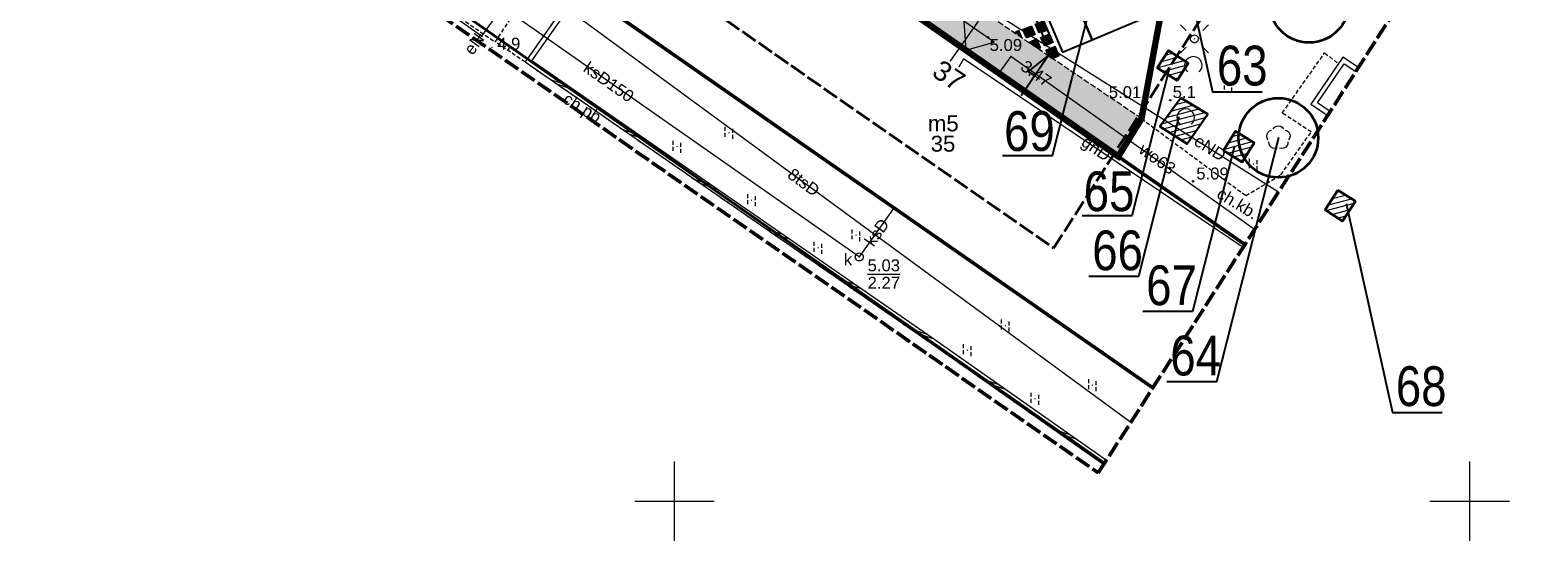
# Model space of a CAD drawing. Extents: x 5477758 to 5478353, y 5918276 to 5918502.
# Tile 22 of 127: x 5477859 to 5477954, y 5918298 to 5918330. Entities that reach past the tile are written whole.
import ezdxf
from ezdxf.enums import TextEntityAlignment as Align

# ---------------------------------------------------------------- set-up
doc = ezdxf.new("R2010")
doc.units = 0
doc.header["$LTSCALE"] = 0.25
doc.header["$PDSIZE"] = 0.75
for name, pattern in [('budynki akt$0$DASHED', [19.05, 12.7, -6.35]), ('L_0_06', [2, 1.5, -0.5]), ('PRZER1-1', [2, 1, -1]), ('PRZER2-1', [3, 2, -1]), ('PRZER4-1', [5, 4, -1])]:
    doc.linetypes.add(name, pattern=pattern)
doc.layers.get('0').update_dxf_attribs({"linetype": 'CONTINUOUS', "lineweight": 13})
for name, color, linetype, lineweight in [('000_wejscia do budynków', 7, 'CONTINUOUS', 0), ('0_NAWIERZCHNIA UTWARDZONA_CHODNIK', 254, 'CONTINUOUS', 0), ('0_PROJEKTOWANE ZABAWKI', 7, 'CONTINUOUS', 0), ('A_GRANICA OPRACOWANIA', 7, 'CONTINUOUS', 0), ('FrameItemsLayer$', 7, 'CONTINUOUS', 0), ('GEPADR_O', 252, 'CONTINUOUS', 18), ('GESBZO', 252, 'CONTINUOUS', 50), ('GESBZO_O', 252, 'CONTINUOUS', 50), ('GESDZI', 30, 'CONTINUOUS', 35), ('GESUZY', 252, 'PRZER1-1', 18), ('GSPPRB', 252, 'CONTINUOUS', 20), ('GSPRDL', 252, 'CONTINUOUS', 18), ('GSPWPN', 252, 'CONTINUOUS', 13), ('GSPWPN_O', 252, 'CONTINUOUS', 13), ('GSSDSO', 252, 'CONTINUOUS', 18), ('GSSIIN', 252, 'CONTINUOUS', 18), ('GSSKOD', 252, 'PRZER2-1', 18), ('GSSKOD_O', 252, 'PRZER2-1', 18), ('GSSUTR', 252, 'PRZER2-1', 18), ('GULEPR', 252, 'CONTINUOUS', 18), ('GULEPR_O', 252, 'CONTINUOUS', 18), ('GULGPR', 252, 'CONTINUOUS', 18), ('GULGPR_O', 252, 'CONTINUOUS', 18), ('GULKPR', 252, 'CONTINUOUS', 18), ('GULKPR_O', 252, 'CONTINUOUS', 18), ('GULTPR', 252, 'CONTINUOUS', 18), ('GULTPR_O', 252, 'CONTINUOUS', 18), ('GULWPR', 252, 'CONTINUOUS', 18), ('GULWPR_O', 252, 'CONTINUOUS', 18), ('GUPELA', 252, 'CONTINUOUS', 18), ('GUPIWZ', 252, 'CONTINUOUS', 18), ('GUPIWZ_O', 252, 'CONTINUOUS', 18), ('GUPKSD', 252, 'CONTINUOUS', 18), ('GUPPRZ', 252, 'CONTINUOUS', 18), ('GUPPRZ_O', 252, 'CONTINUOUS', 18), ('krzyże', 252, 'CONTINUOUS', 13), ('OT_Rzedna', 252, 'CONTINUOUS', 18), ('pomiar', 252, 'CONTINUOUS', 18), ('wysokosci', 252, 'CONTINUOUS', 18), ('zakres', 252, 'PRZER4-1', 50), ('ZZ_grupa', 60, 'CONTINUOUS', 30), ('ZZ_grupa-krzewow-szraf', 60, 'CONTINUOUS', 13), ('ZZ_korona', 94, 'CONTINUOUS', 35), ('ZZ_numer-inwentaryzacyjny', 5, 'CONTINUOUS', 25)]:
    doc.layers.add(name, color=color, linetype=linetype, lineweight=lineweight)
doc.layers.add('0_PROJEKTOWANE SPADKI TERENU', color=7, linetype='CONTINUOUS')
doc.layers.add('ZZ_PROJ-obrys-rabaty', color=7, linetype='CONTINUOUS')
doc.layers.add('kołnierz', color=252, linetype='CONTINUOUS', lineweight=70, plot=False)
doc.styles.add('GEO-INFO', font='arial.ttf')
doc.styles.add('zielen', font='ARIALN.TTF', dxfattribs={"height": 2.5})
pattern_1 = [(194.933, (5477837.84446, 5918344.9947), (0.0818164, -0.3067773), [])]

# ---------------------------------------------------------------- blocks, each defined once
blk = doc.blocks.new('POINT')
at = {"color": 0}
blk.add_point((0, 0), dxfattribs=at)
blk = doc.blocks.new('ODTN_2')
at = {"color": 0}
for points in [[(-1.5, -0.5), (0.5, 0.5)], [(-0.5, -0.5), (1.5, 0.5)]]:
    blk.add_lwpolyline(points, dxfattribs=at)
blk = doc.blocks.new('OKRAG_PELNY')
at = {"color": 0}
blk.add_lwpolyline([(0, 0.5), (0.12941, 0.482963), (0.25, 0.433013), (0.353553, 0.353553), (0.433013, 0.25), (0.482963, 0.12941), (0.5, 0), (0.482963, -0.12941), (0.433013, -0.25), (0.353553, -0.353553), (0.25, -0.433013), (0.12941, -0.482963), (0, -0.5), (-0.12941, -0.482963), (-0.25, -0.433013), (-0.353553, -0.353553), (-0.433013, -0.25), (-0.482963, -0.12941), (-0.5, 0), (-0.482963, 0.12941), (-0.433013, 0.25), (-0.353553, 0.353553), (-0.25, 0.433013), (-0.12941, 0.482963)], close=True, dxfattribs=at)
blk = doc.blocks.new('KOLO')
blk.add_hatch(color=0).paths.add_polyline_path([(-0.5, 0), (-0.482963, -0.12941), (-0.433013, -0.25), (-0.353553, -0.353553), (-0.25, -0.433013), (-0.12941, -0.482963), (0, -0.5), (0.12941, -0.482963), (0.25, -0.433013), (0.353553, -0.353553), (0.433013, -0.25), (0.482963, -0.12941), (0.5, 0), (0.482963, 0.12941), (0.433013, 0.25), (0.353553, 0.353553), (0.25, 0.433013), (0.12941, 0.482963), (0, 0.5), (-0.12941, 0.482963), (-0.25, 0.433013), (-0.353553, 0.353553), (-0.433013, 0.25), (-0.482963, 0.12941)])
blk = doc.blocks.new('SPTRW')
at = {"color": 0}
for points in [[(-0.51332, 0.7233), (-0.51332, -0.7767)], [(0.48668, -0.7767), (0.48668, 0.7233)]]:
    blk.add_lwpolyline(points, dxfattribs=at)
blk = doc.blocks.new('SUEO')
blk.add_hatch(color=0).paths.add_polyline_path([(-0.002174, 0.089974), (0.023762, 0.086807), (0.042561, 0.0793), (0.060131, 0.066965), (0.076266, 0.047786), (0.086234, 0.025762), (0.089972, 0.002226), (0.088646, -0.015553), (0.081114, -0.038994), (0.066834, -0.060276), (0.049699, -0.075033), (0.027576, -0.085671), (0.004027, -0.08991), (-0.019639, -0.087831), (-0.040932, -0.080154), (-0.059082, -0.067892), (-0.073734, -0.051607), (-0.08374, -0.032979), (-0.089221, -0.011817), (-0.089063, 0.012951), (-0.082571, 0.035806), (-0.069528, 0.057148), (-0.048957, 0.075519), (-0.026898, 0.085887)])
at = {"color": 0}
for points in [[(-1.767767, 1.767767), (-1.06066, 1.06066)], [(1.767767, 1.767767), (1.06066, 1.06066)], [(-1.767767, -1.767767), (-1.06066, -1.06066)], [(1.767767, -1.767767), (1.06066, -1.06066)]]:
    blk.add_lwpolyline(points, dxfattribs=at)
blk = doc.blocks.new('OTRN')
at = {"linetype": 'Continuous', "lineweight": 13}
blk.add_hatch(color=0, dxfattribs=at).paths.add_polyline_path([(0, -0.09, 1), (0, 0.09, 1)])
at = {"color": 0, "linetype": 'Continuous', "lineweight": 13}
blk.add_circle((0, 0), 0.0906, dxfattribs=at)
blk = doc.blocks.new('OTZK_1')
at = {"color": 0, "linetype": 'Continuous', "lineweight": 18}
blk.add_arc((0, 0), 1.1, 311.1859, 228.8141, dxfattribs=at)
blk = doc.blocks.new('SPDLP')
blk.add_hatch(color=0).paths.add_polyline_path([(0, -0.09), (0.027812, -0.085595), (0.052901, -0.072812), (0.072812, -0.052901), (0.085595, -0.027812), (0.09, 0), (0.085595, 0.027812), (0.072812, 0.052901), (0.052901, 0.072812), (0.027812, 0.085595), (0, 0.09), (-0.027812, 0.085595), (-0.052901, 0.072812), (-0.072812, 0.052901), (-0.085595, 0.027812), (-0.09, 0), (-0.085595, -0.027812), (-0.072812, -0.052901), (-0.052901, -0.072812), (-0.027812, -0.085595)])
at = {"color": 0}
for points in [[(-1.271938, -0.268652), (-1.40916, -0.048001), (-1.462858, 0.20623), (-1.426585, 0.463525), (-1.304695, 0.693003), (-1.11182, 0.867117), (-0.871109, 0.964971)], [(-0.648554, 1.126667), (-0.481106, 1.325358), (-0.255912, 1.454989), (0, 1.5), (0.255912, 1.454989), (0.481106, 1.325358), (0.648554, 1.126667)], [(0.871109, 0.964971), (1.11182, 0.867117), (1.304695, 0.693003), (1.426585, 0.463525), (1.462858, 0.20623), (1.40916, -0.048001), (1.271938, -0.268652)], [(-0.137547, -1.292703), (-0.389802, -1.355024), (-0.648184, -1.327532), (-0.881678, -1.213525), (-1.062258, -1.026689), (-1.168249, -0.78945), (-1.186929, -0.530282)], [(1.186929, -0.530282), (1.168249, -0.78945), (1.062258, -1.026689), (0.881678, -1.213525), (0.648184, -1.327532), (0.389802, -1.355024), (0.137547, -1.292703)]]:
    blk.add_lwpolyline(points, dxfattribs=at)
blk = doc.blocks.new('zw$2EFF')
at = {"lineweight": 18}
blk.add_hatch(color=256, dxfattribs=at).paths.add_polyline_path([(-0.771, 0.963), (0, 0), (0.77, 0.963)])
blk.add_lwpolyline([(-0.771, 0.963), (0.77, 0.963), (0, 0), (-0.771, 0.963)], dxfattribs=at)
blk = doc.blocks.new('zw$76AF')
at = {"color": 0}
for p, q in [((-227.1, 43.6), (-226.7, 43.2)), ((-227.1, 43.6), (-227.1, -2.4)), ((-226.7, 43.2), (-227.1, 43.6)), ((-50.9, 43.6), (-227.1, 43.6)), ((-222.5, 39), (-226.7, 43.2)), ((-226.7, 43.2), (-222.5, 39)), ((-226.7, -2), (-222.5, 2.2)), ((-222.5, 2.2), (-226.7, -2)), ((-222.5, 39), (-222.2, 38.7)), ((-222.2, 38.7), (-222.5, 39)), ((-222.2, 2.5), (-222.5, 2.2)), ((-222.5, 2.2), (-222.2, 2.5)), ((-222.2, 40.6), (-222.2, 28)), ((-222.2, 28), (-222.2, 21.7)), ((-222.2, 6.9), (-222.2, 21.7)), ((-222.2, 6.9), (-222.2, 0.6)), ((-220, 40.6), (-220, 41.4)), ((-214, 41.4), (-220, 41.4)), ((-220, 28), (-220, 40.6)), ((-214, 39.8), (-220, 39.8)), ((-214, 38.6), (-220, 38.6)), ((-220, 21.7), (-220, 28)), ((-220, 6.9), (-220, 21.7)), ((-220, 0.6), (-220, 6.9)), ((-220, 2.6), (-214, 2.6)), ((-214, 1.4), (-220, 1.4)), ((-220, -0.2), (-220, 0.6)), ((-214, 41.4), (-214, 40.6)), ((-214, 40.6), (-214, 28)), ((-214, 28), (-214, 21.7)), ((-214, 6.9), (-214, 21.7)), ((-214, 6.9), (-214, 0.6)), ((-214, 0.6), (-214, -0.2)), ((-211.8, 28), (-211.8, 40.6)), ((-170.2, 38.6), (-211.8, 38.6)), ((-211.8, 21.7), (-211.8, 28)), ((-211.8, 6.9), (-211.8, 21.7)), ((-211.8, 0.6), (-211.8, 6.9)), ((-211.8, 2.6), (-170.2, 2.6)), ((-170.2, 40.6), (-170.2, 28)), ((-170.2, 28), (-170.2, 21.7)), ((-170.2, 6.9), (-170.2, 21.7)), ((-170.2, 6.9), (-170.2, 0.6)), ((-168, 40.6), (-168, 41.4)), ((-162, 41.4), (-168, 41.4)), ((-168, 28), (-168, 40.6)), ((-162, 39.8), (-168, 39.8)), ((-162, 38.6), (-168, 38.6)), ((-168, 21.7), (-168, 28)), ((-168, 6.9), (-168, 21.7)), ((-168, 0.6), (-168, 6.9)), ((-168, 2.6), (-162, 2.6)), ((-162, 1.4), (-168, 1.4)), ((-168, -0.2), (-168, 0.6)), ((-162, 41.4), (-162, 40.6)), ((-162, 40.6), (-162, 28)), ((-162, 28), (-162, 21.7)), ((-162, 6.9), (-162, 21.7)), ((-162, 6.9), (-162, 0.6)), ((-162, 0.6), (-162, -0.2)), ((-159.8, 28), (-159.8, 40.6)), ((-118.2, 38.6), (-159.8, 38.6)), ((-159.8, 21.7), (-159.8, 28)), ((-159.8, 6.9), (-159.8, 21.7)), ((-159.8, 0.6), (-159.8, 6.9)), ((-159.8, 2.6), (-118.2, 2.6)), ((-118.2, 40.6), (-118.2, 28)), ((-118.2, 28), (-118.2, 21.7)), ((-118.2, 6.9), (-118.2, 21.7)), ((-118.2, 6.9), (-118.2, 0.6)), ((-116, 40.6), (-116, 41.4)), ((-110, 41.4), (-116, 41.4)), ((-116, 28), (-116, 40.6)), ((-110, 39.8), (-116, 39.8)), ((-110, 38.6), (-116, 38.6)), ((-116, 21.7), (-116, 28)), ((-116, 6.9), (-116, 21.7)), ((-116, 0.6), (-116, 6.9)), ((-116, 2.6), (-110, 2.6)), ((-110, 1.4), (-116, 1.4)), ((-116, -0.2), (-116, 0.6)), ((-110, 41.4), (-110, 40.6)), ((-110, 40.6), (-110, 28)), ((-110, 28), (-110, 21.7)), ((-110, 6.9), (-110, 21.7)), ((-110, 6.9), (-110, 0.6)), ((-110, 0.6), (-110, -0.2)), ((-107.8, 28), (-107.8, 40.6)), ((-66.2, 38.6), (-107.8, 38.6)), ((-107.8, 21.7), (-107.8, 28)), ((-107.8, 6.9), (-107.8, 21.7)), ((-107.8, 0.6), (-107.8, 6.9)), ((-107.8, 2.6), (-66.2, 2.6)), ((-66.2, 40.6), (-66.2, 28)), ((-66.2, 28), (-66.2, 21.7)), ((-66.2, 6.9), (-66.2, 21.7)), ((-66.2, 6.9), (-66.2, 0.6)), ((-64, 40.6), (-64, 41.4)), ((-58, 41.4), (-64, 41.4)), ((-64, 28), (-64, 40.6)), ((-58, 39.8), (-64, 39.8)), ((-58, 38.6), (-64, 38.6)), ((-64, 21.7), (-64, 28)), ((-64, 6.9), (-64, 21.7)), ((-64, 0.6), (-64, 6.9)), ((-64, 2.6), (-58, 2.6)), ((-58, 1.4), (-64, 1.4)), ((-64, -0.2), (-64, 0.6)), ((-58, 41.4), (-58, 40.6)), ((-58, 40.6), (-58, 28)), ((-58, 28), (-58, 21.7)), ((-58, 6.9), (-58, 21.7)), ((-58, 6.9), (-58, 0.6)), ((-58, 0.6), (-58, -0.2)), ((-55.8, 28), (-55.8, 40.6)), ((-55.8, 38.7), (-55.5, 39)), ((-55.5, 39), (-55.8, 38.7)), ((-55.8, 21.7), (-55.8, 28)), ((-55.8, 6.9), (-55.8, 21.7)), ((-55.8, 0.6), (-55.8, 6.9)), ((-55.5, 2.2), (-55.8, 2.5)), ((-55.8, 2.5), (-55.5, 2.2)), ((-51.3, 43.2), (-55.5, 39)), ((-55.5, 39), (-51.3, 43.2)), ((-55.5, 2.2), (-51.3, -2)), ((-51.3, -2), (-55.5, 2.2)), ((-51.3, 43.2), (-50.9, 43.6)), ((-50.9, 43.6), (-51.3, 43.2)), ((-50.9, -2.4), (-50.9, 43.6)), ((-226.7, -2), (-227.1, -2.4)), ((-227.1, -2.4), (-226.7, -2)), ((-227.1, -2.4), (-50.9, -2.4)), ((-214, -0.2), (-220, -0.2)), ((-162, -0.2), (-168, -0.2)), ((-110, -0.2), (-116, -0.2)), ((-58, -0.2), (-64, -0.2)), ((-50.9, -2.4), (-51.3, -2)), ((-51.3, -2), (-50.9, -2.4))]:
    blk.add_line(p, q, dxfattribs=at)
for centre in [(-224.6, 20.6), (-53.4, 20.6)]:
    blk.add_circle(centre, 1.6, dxfattribs=at)
for centre, start, end in [((-221.1, 40.6), 0, 180), ((-221.1, 28), 180, 0), ((-221.1, 0.6), 180, 0), ((-212.9, 40.6), 0, 180), ((-212.9, 28), 180, 0), ((-212.9, 0.6), 180, 0), ((-169.1, 40.6), 0, 180), ((-169.1, 28), 180, 0), ((-169.1, 0.6), 180, 0), ((-160.9, 40.6), 0, 180), ((-160.9, 28), 180, 0), ((-160.9, 0.6), 180, 0), ((-117.1, 40.6), 0, 180), ((-117.1, 28), 180, 0), ((-117.1, 0.6), 180, 0), ((-108.9, 40.6), 0, 180), ((-108.9, 28), 180, 0), ((-108.9, 0.6), 180, 0), ((-65.1, 40.6), 0, 180), ((-65.1, 28), 180, 0), ((-65.1, 0.6), 180, 0), ((-56.9, 40.6), 0, 180), ((-56.9, 28), 180, 0), ((-56.9, 0.6), 180, 0)]:
    blk.add_arc(centre, 1.1, start, end, dxfattribs=at)

msp = doc.modelspace()

# ---------------------------------------------------------------- hatches: boundary and pattern name
at = {"lineweight": 0}
for points in [[(5477923.224, 5918330.248), (5477923.457, 5918329.695), (5477922.904, 5918329.462), (5477922.671, 5918330.015)], [(5477921.435, 5918329.494), (5477921.451, 5918329.483), (5477921.688, 5918329.317), (5477921.806, 5918329.234), (5477921.657, 5918329.588)], [(5477922.44, 5918329.918), (5477922.673, 5918329.365), (5477922.121, 5918329.132), (5477921.888, 5918329.685)], [(5477923.573, 5918329.419), (5477923.806, 5918328.866), (5477923.254, 5918328.633), (5477923.02, 5918329.186)], [(5477922.306, 5918328.884), (5477922.887, 5918328.478), (5477923.023, 5918328.536), (5477922.79, 5918329.089)], [(5477923.757, 5918327.869), (5477924.156, 5918328.037), (5477923.923, 5918328.589), (5477923.37, 5918328.356), (5477923.5, 5918328.049)]]:
    msp.add_hatch(color=254, dxfattribs=at).paths.add_polyline_path(points)
at = {"layer": '0_NAWIERZCHNIA UTWARDZONA_CHODNIK', "transparency": 33554636}
msp.add_hatch(color=256, dxfattribs=at).paths.add_polyline_path([(5477908.466, 5918357.953), (5477910.48, 5918356.535), (5477909.862, 5918355.583), (5477905.988, 5918350.001), (5477901.191, 5918343.092), (5477908.476, 5918338.173), (5477917.75, 5918331.911), (5477921.163, 5918329.606), (5477926.69, 5918325.875), (5477929.362, 5918324.071), (5477927.905, 5918321.692), (5477920.079, 5918327.139), (5477908.934, 5918334.9), (5477901.4, 5918340.146), (5477899.789, 5918341.268), (5477896.501, 5918343.587), (5477896.259, 5918344.15), (5477895.011, 5918344.835), (5477894.38, 5918345.124), (5477893.823, 5918345.456), (5477893.278, 5918345.836), (5477892.005, 5918346.724), (5477892.445, 5918347.336), (5477895.358, 5918351.387), (5477898.133, 5918349.668), (5477900.686, 5918348.087), (5477901.03, 5918348.011), (5477901.353, 5918348.025), (5477901.759, 5918348.207), (5477903.132, 5918350.182), (5477904.814, 5918352.63), (5477908.466, 5918357.953)])
at = {"layer": 'ZZ_grupa-krzewow-szraf'}
h = msp.add_hatch(dxfattribs=at)
h.set_pattern_fill('ANSI31', color=256, scale=0.1, angle=90)
h.set_pattern_definition(pattern_1)
h.paths.add_polyline_path([(5477930.349, 5918327.267), (5477931.052, 5918328.363), (5477932.305, 5918327.559), (5477931.602, 5918326.464)])
h = msp.add_hatch(dxfattribs=at)
h.set_pattern_fill('ANSI31', color=256, scale=0.1, angle=90)
h.set_pattern_definition(pattern_1)
h.paths.add_polyline_path([(5477931.829, 5918325.387), (5477933.524, 5918324.349), (5477932.225, 5918322.484), (5477930.516, 5918323.586)])
h = msp.add_hatch(dxfattribs=at)
h.set_pattern_fill('ANSI31', color=256, scale=0.1, angle=90)
h.set_pattern_definition(pattern_1)
h.paths.add_polyline_path([(5477934.521, 5918322.077), (5477935.693, 5918321.342), (5477936.452, 5918322.551), (5477935.28, 5918323.286)])
h = msp.add_hatch(dxfattribs=at)
h.set_pattern_fill('ANSI31', color=256, scale=0.1, angle=90)
h.set_pattern_definition(pattern_1)
h.paths.add_polyline_path([(5477941.715, 5918319.575), (5477942.808, 5918318.868), (5477941.999, 5918317.619), (5477940.906, 5918318.326)])

# ---------------------------------------------------------------- linework, layer by layer
for points in [[(5477923.224, 5918330.248), (5477923.457, 5918329.695), (5477922.904, 5918329.462), (5477922.671, 5918330.015), (5477923.224, 5918330.248)], [(5477922.44, 5918329.918), (5477922.673, 5918329.365), (5477922.121, 5918329.132), (5477921.888, 5918329.685), (5477922.44, 5918329.918)], [(5477923.573, 5918329.419), (5477923.806, 5918328.866), (5477923.254, 5918328.633), (5477923.02, 5918329.186), (5477923.573, 5918329.419)], [(5477922.79, 5918329.089), (5477922.306, 5918328.884), (5477922.887, 5918328.478), (5477923.023, 5918328.536), (5477922.789, 5918329.088)]]:
    msp.add_lwpolyline(points)
at = {"lineweight": -2}
for points in [[(5477921.688, 5918329.317), (5477921.806, 5918329.234), (5477921.657, 5918329.588), (5477921.435, 5918329.494), (5477921.451, 5918329.483), (5477921.688, 5918329.317)], [(5477923.757, 5918327.869), (5477924.156, 5918328.037), (5477923.923, 5918328.589), (5477923.37, 5918328.356), (5477923.5, 5918328.049), (5477923.757, 5918327.869)]]:
    msp.add_lwpolyline(points, dxfattribs=at)
at = {"color": 7, "linetype": 'Continuous', "lineweight": 13, "flags": 128}
for points in [[(5477900, 5918297.5), (5477900, 5918302.5)], [(5477897.5, 5918300), (5477902.5, 5918300)]]:
    msp.add_lwpolyline(points, dxfattribs=at)
at = {"layer": '0_PROJEKTOWANE SPADKI TERENU'}
msp.add_lwpolyline([(5477921.786, 5918325.523), (5477923.485, 5918328.039), (5477922.24, 5918327.047), (5477922.635, 5918326.78)], dxfattribs=at)
at = {"layer": 'A_GRANICA OPRACOWANIA', "color": 1, "linetype": 'budynki akt$0$DASHED', "ltscale": 0.1, "const_width": 0.4}
msp.add_lwpolyline([(5477902.984, 5918361.774), (5477916.9, 5918352.076), (5477917.564, 5918351.614), (5477920.33, 5918349.686), (5477925.008, 5918346.426), (5477927.636, 5918344.595), (5477927.224, 5918344.001), (5477929.613, 5918342.342), (5477930.353, 5918341.828), (5477931.84, 5918340.796), (5477932.36, 5918340.435), (5477932.052, 5918338.73), (5477931.779, 5918337.302), (5477931.203, 5918334.286), (5477930.468, 5918330.081), (5477929.362, 5918324.071), (5477927.904, 5918321.69), (5477892.005, 5918346.724), (5477902.984, 5918361.774)], dxfattribs=at)
at = {"layer": 'FrameItemsLayer$', "color": 7, "linetype": 'Continuous', "lineweight": 18}
for points in [[(5477950, 5918297.5), (5477950, 5918302.5)], [(5477947.5, 5918300), (5477952.5, 5918300)]]:
    msp.add_lwpolyline(points, dxfattribs=at)
at = {"layer": 'GESBZO', "linetype": 'Continuous', "lineweight": 50}
for points in [[(5477893.633, 5918332.514), (5477899.789, 5918341.268), (5477935.862, 5918316.151)], [(5477930.083, 5918307.137), (5477893.633, 5918332.514)]]:
    msp.add_lwpolyline(points, dxfattribs=at)
at = {"layer": 'GESDZI', "linetype": 'Continuous'}
for points in [[(5477927.041, 5918302.392), (5477865.49, 5918345.57), (5477899.13, 5918390.84), (5477901.96, 5918388.82), (5477916.33, 5918408.95), (5477922.92, 5918418.17), (5477913.96, 5918422.85), (5477897.73, 5918431.34), (5477895.359, 5918432.58)], [(5477972.897, 5918373.915), (5477916.33, 5918408.95), (5477901.96, 5918388.82), (5477899.13, 5918390.84), (5477865.49, 5918345.57), (5477927.041, 5918302.392)]]:
    msp.add_lwpolyline(points, dxfattribs=at)
at = {"layer": 'GESUZY', "linetype": 'PRZER1-1', "lineweight": 18, "ltscale": 0.5}
for points in [[(5477927.041, 5918302.392), (5477865.49, 5918345.57), (5477899.13, 5918390.84), (5477901.96, 5918388.82), (5477916.33, 5918408.95), (5477972.897, 5918373.915)], [(5477972.897, 5918373.915), (5477916.33, 5918408.95), (5477901.96, 5918388.82), (5477899.13, 5918390.84), (5477865.49, 5918345.57), (5477927.041, 5918302.392)]]:
    msp.add_lwpolyline(points, dxfattribs=at)
at = {"layer": 'GSPPRB', "linetype": 'Continuous', "lineweight": 20}
for p in [(5477887.81, 5918329.34), (5477887.89, 5918329.27), (5477917.343, 5918327.741), (5477917.892, 5918327.347), (5477920.376, 5918326.903), (5477913.802, 5918318.472)]:
    msp.add_point(p, dxfattribs=at)
at = {"layer": 'GSSDSO', "linetype": 'Continuous', "lineweight": 18}
for points in [[(5477893.905, 5918332.325), (5477890.614, 5918327.638), (5477915.986, 5918310.045), (5477926.989, 5918302.31)], [(5477927.151, 5918302.563), (5477916.158, 5918310.291), (5477891.033, 5918327.713), (5477894.15, 5918332.153), (5477893.905, 5918332.325)], [(5477943, 5918327.284), (5477942.027, 5918327.942), (5477940.015, 5918324.991), (5477941.068, 5918324.27)], [(5477941.23, 5918324.523), (5477940.432, 5918325.069), (5477942.107, 5918327.526), (5477942.838, 5918327.031)]]:
    msp.add_lwpolyline(points, dxfattribs=at)
at = {"layer": 'GSSIIN', "linetype": 'Continuous', "lineweight": 18}
msp.add_lwpolyline([(5477887.89, 5918329.27), (5477889.34, 5918331.3), (5477886.49, 5918333.34), (5477885.03, 5918331.3)], close=True, dxfattribs=at)
at = {"layer": 'GSSKOD', "linetype": 'PRZER2-1', "lineweight": 18, "ltscale": 0.5}
for points in [[(5477953.955, 5918344.371), (5477918.892, 5918368.876), (5477912.816, 5918360.152), (5477909.863, 5918355.582), (5477916.678, 5918350.56), (5477917.405, 5918351.474), (5477927.496, 5918344.442), (5477926.88, 5918343.51), (5477932.252, 5918339.779), (5477929.362, 5918324.071), (5477935.927, 5918319.225), (5477938.124, 5918320.534), (5477940.031, 5918323.232), (5477938.216, 5918324.426), (5477940.878, 5918328.21), (5477941.747, 5918327.531), (5477940.015, 5918324.991), (5477941.068, 5918324.27)], [(5477870.317, 5918349.4), (5477869.771, 5918348.801), (5477870.01, 5918348.68), (5477867.11, 5918344.52), (5477871.128, 5918341.686), (5477870.859, 5918341.3), (5477871.031, 5918341.085), (5477873.313, 5918339.863), (5477873.415, 5918339.581), (5477880.039, 5918334.837), (5477883.77, 5918332.299), (5477888.72, 5918328.897)], [(5477935.861, 5918316.15), (5477899.789, 5918341.268), (5477893.633, 5918332.514), (5477893.905, 5918332.325), (5477890.614, 5918327.638), (5477888.72, 5918328.897), (5477897.292, 5918341.743)], [(5477890.614, 5918327.638), (5477915.986, 5918310.045), (5477926.989, 5918302.31)]]:
    msp.add_lwpolyline(points, dxfattribs=at)
at = {"layer": 'GSSUTR', "linetype": 'PRZER2-1', "lineweight": 18, "ltscale": 0.5}
for points in [[(5477934.807, 5918326.187), (5477934.797, 5918326.167), (5477934.817, 5918326.167)], [(5477903.422, 5918323.201), (5477903.412, 5918323.181), (5477903.432, 5918323.181)], [(5477900.145, 5918322.314), (5477900.135, 5918322.294), (5477900.155, 5918322.294)], [(5477936.394, 5918321.222), (5477936.384, 5918321.202), (5477936.404, 5918321.202)], [(5477904.855, 5918318.969), (5477904.845, 5918318.949), (5477904.865, 5918318.949)], [(5477909.019, 5918315.966), (5477909.009, 5918315.946), (5477909.029, 5918315.946)], [(5477911.408, 5918316.751), (5477911.398, 5918316.731), (5477911.418, 5918316.731)], [(5477920.794, 5918311.074), (5477920.784, 5918311.054), (5477920.804, 5918311.054)], [(5477918.405, 5918309.526), (5477918.395, 5918309.506), (5477918.415, 5918309.506)], [(5477922.659, 5918306.455), (5477922.649, 5918306.435), (5477922.669, 5918306.435)], [(5477926.277, 5918307.319), (5477926.267, 5918307.299), (5477926.287, 5918307.299)]]:
    msp.add_lwpolyline(points, close=True, dxfattribs=at)
at = {"layer": 'GULEPR', "linetype": 'Continuous', "lineweight": 18}
for points in [[(5477937.976, 5918319.447), (5477919.661, 5918331.002), (5477917.343, 5918327.741)], [(5477887.81, 5918329.34), (5477887.564, 5918328.993)]]:
    msp.add_lwpolyline(points, dxfattribs=at)
at = {"layer": 'GULGPR', "linetype": 'Continuous', "lineweight": 18}
msp.add_lwpolyline([(5477935.744, 5918315.967), (5477918.174, 5918327.841), (5477917.892, 5918327.347)], dxfattribs=at)
at = {"layer": 'GULKPR', "linetype": 'Continuous', "lineweight": 18}
for points in [[(5477911.614, 5918315.37), (5477880.14, 5918337.42)], [(5477913.802, 5918318.472), (5477911.614, 5918315.37)]]:
    msp.add_lwpolyline(points, dxfattribs=at)
at = {"layer": 'GULTPR', "linetype": 'Continuous', "lineweight": 18}
msp.add_lwpolyline([(5477887.561, 5918335.178), (5477928.691, 5918304.966)], dxfattribs=at)
at = {"layer": 'GULWPR', "linetype": 'Continuous', "lineweight": 18}
msp.add_lwpolyline([(5477936.472, 5918317.101), (5477921.15, 5918327.99), (5477920.376, 5918326.903)], dxfattribs=at)
at = {"layer": 'GUPPRZ_O', "linetype": 'Continuous', "lineweight": 9, "flags": 128}
msp.add_lwpolyline([(5477912.139, 5918314.29), (5477914.178, 5918314.29)], dxfattribs=at)
at = {"layer": 'kołnierz', "linetype": 'PRZER4-1', "lineweight": 50}
msp.add_lwpolyline([(5477977.309, 5918380.798), (5477954.837, 5918395.479), (5477993.178, 5918463.057), (5477934.574, 5918496.308), (5477890.354, 5918424.446), (5477901.969, 5918417.467), (5477859.483, 5918348.301), (5477882.168, 5918332.75), (5477926.647, 5918301.778)], close=True, dxfattribs=at)
at = {"layer": 'krzyże', "linetype": 'Continuous', "lineweight": 13, "flags": 128}
for points in [[(5477900, 5918297.5), (5477900, 5918302.5)], [(5477897.5, 5918300), (5477902.5, 5918300)]]:
    msp.add_lwpolyline(points, dxfattribs=at)
at = {"layer": 'OT_Rzedna', "color": 7}
msp.add_point((5477919.709, 5918329.187), dxfattribs=at)
at = {"layer": 'pomiar', "linetype": 'L_0_06', "lineweight": 13, "flags": 128}
msp.add_lwpolyline([(5477929.362, 5918324.071), (5477901.191, 5918343.092), (5477909.863, 5918355.582)], dxfattribs=at)
at = {"layer": 'zakres', "linetype": 'PRZER4-1', "lineweight": 40}
msp.add_lwpolyline([(5477963.54, 5918377.848), (5477941.504, 5918392.244), (5477979.546, 5918459.295), (5477938.033, 5918482.848), (5477904.167, 5918427.813), (5477915.775, 5918420.837), (5477872.982, 5918351.171), (5477887.852, 5918340.978), (5477923.836, 5918315.921)], close=True, dxfattribs=at)
at = {"layer": 'ZZ_grupa'}
for points in [[(5477930.349, 5918327.267), (5477931.052, 5918328.363), (5477932.305, 5918327.559), (5477931.602, 5918326.464), (5477930.349, 5918327.267)], [(5477931.829, 5918325.387), (5477933.524, 5918324.349), (5477932.225, 5918322.484), (5477930.516, 5918323.586), (5477931.829, 5918325.387)], [(5477934.521, 5918322.077), (5477935.693, 5918321.342), (5477936.452, 5918322.551), (5477935.28, 5918323.286), (5477934.521, 5918322.077)], [(5477941.715, 5918319.575), (5477942.808, 5918318.868), (5477941.999, 5918317.619), (5477940.906, 5918318.326), (5477941.715, 5918319.575)]]:
    msp.add_lwpolyline(points, dxfattribs=at)
at = {"layer": 'ZZ_korona'}
for centre in [(5477939.903, 5918331.356, 10.12), (5477937.969, 5918322.869, 10.12)]:
    msp.add_circle(centre, 2.5, dxfattribs=at)
at = {"layer": 'ZZ_numer-inwentaryzacyjny'}
for points in [[(5477927.334, 5918335.915), (5477923.74, 5918321.737), (5477920.616, 5918321.737)], [(5477932.304, 5918332.675), (5477933.834, 5918325.752), (5477936.959, 5918325.752)], [(5477942.233, 5918318.729), (5477945.137, 5918305.588), (5477948.261, 5918305.588)]]:
    msp.add_lwpolyline(points, dxfattribs=at)
for points, elevation in [([(5477931.117, 5918327.289), (5477928.749, 5918317.947), (5477925.624, 5918317.947)], 10.12), ([(5477931.717, 5918324.19), (5477929.169, 5918314.137), (5477926.045, 5918314.137)], -0.16), ([(5477937.969, 5918322.869), (5477934.078, 5918307.513), (5477930.953, 5918307.513)], 10.12), ([(5477935.182, 5918322.271), (5477932.563, 5918311.937), (5477929.438, 5918311.937)], -0.16)]:
    msp.add_lwpolyline(points, dxfattribs=dict(at, elevation=elevation))
at = {"layer": 'ZZ_PROJ-obrys-rabaty'}
msp.add_line((5477924.324, 5918333.642), (5477926.267, 5918329.035), dxfattribs=at)
for points in [[(5477928.041, 5918335.208), (5477928.018, 5918335.262), (5477927.064, 5918333.741), (5477926.084, 5918334.384), (5477924.324, 5918333.642), (5477926.267, 5918329.035), (5477929.983, 5918330.602), (5477928.041, 5918335.208)], [(5477924.324, 5918333.642), (5477922.451, 5918332.853), (5477924.394, 5918328.245), (5477926.267, 5918329.035), (5477924.324, 5918333.642)]]:
    msp.add_lwpolyline(points, dxfattribs=at)

# ---------------------------------------------------------------- block references
at = {"layer": '000_wejscia do budynków', "lineweight": 0, "xscale": -1.5, "yscale": 1.5, "zscale": 1.5, "rotation": 325.048567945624}
msp.add_blockref('zw$2EFF', (5477918.313, 5918328.371), dxfattribs=at)
at = {"layer": '0_PROJEKTOWANE ZABAWKI', "xscale": 0.01, "yscale": 0.01, "zscale": 0.01, "rotation": 292.8629727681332}
msp.add_blockref('zw$76AF', (5477923.494, 5918328.496), dxfattribs=at)
at = {"layer": 'GSPRDL', "color": 96, "lineweight": 18, "true_color": 0x008000, "xscale": 0.5, "yscale": 0.5}
msp.add_blockref('SPDLP', (5477937.969, 5918322.869), dxfattribs=at)
at = {"layer": 'GSPWPN', "lineweight": 13, "xscale": 0.09, "yscale": 0.09}
msp.add_blockref('KOLO', (5477888.526, 5918328.552), dxfattribs=at)
at = {"layer": 'GSSDSO', "lineweight": 18, "xscale": 0.5}
for p, yscale, rotation in [((5477892.959, 5918326.194), 0.299999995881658, 145.2624963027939), ((5477897.479, 5918323.06), 0.299999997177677, 145.262496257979), ((5477901.999, 5918319.926), 0.299999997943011, 145.2624963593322), ((5477906.518, 5918316.792), 0.29999999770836, 145.262496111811), ((5477911.038, 5918313.658), 0.299999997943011, 145.2624963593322), ((5477915.558, 5918310.524), 0.299999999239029, 145.2624963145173), ((5477920.061, 5918307.364), 0.299999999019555, 144.8939241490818), ((5477924.56, 5918304.201), 0.299999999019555, 144.8939241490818)]:
    msp.add_blockref('ODTN_2', p, dxfattribs=dict(at, yscale=yscale, rotation=rotation))
at = {"layer": 'GSSUTR', "lineweight": 18, "xscale": 0.5, "yscale": 0.5}
for p in [(5477934.807, 5918326.177), (5477903.422, 5918323.191), (5477900.145, 5918322.304), (5477936.394, 5918321.212), (5477904.855, 5918318.959), (5477911.408, 5918316.741), (5477909.019, 5918315.956), (5477920.794, 5918311.064), (5477918.405, 5918309.516), (5477926.277, 5918307.309), (5477922.659, 5918306.445)]:
    msp.add_blockref('SPTRW', p, dxfattribs=at)
at = {"layer": 'GUPELA', "lineweight": 18, "xscale": 0.5, "yscale": 0.5}
for name, p in [('SUEO', (5477932.692, 5918329.094, 10.15)), ('OKRAG_PELNY', (5477932.692, 5918329.094, 10.16))]:
    msp.add_blockref(name, p, dxfattribs=at)
at = {"layer": 'GUPIWZ', "lineweight": 18, "xscale": 0.5, "yscale": 0.5}
msp.add_blockref('OKRAG_PELNY', (5477911.614, 5918315.37), dxfattribs=at)
at = {"layer": 'GUPKSD', "lineweight": 18, "xscale": 0.5, "yscale": 0.5}
msp.add_blockref('POINT', (5477911.614, 5918315.37), dxfattribs=at)
at = {"layer": 'GUPPRZ', "lineweight": 18}
for p in [(5477921.15, 5918327.99), (5477911.614, 5918315.37)]:
    msp.add_blockref('POINT', p, dxfattribs=at)
at = {"layer": 'OT_Rzedna', "color": 7, "linetype": 'Continuous', "xscale": 0.5, "yscale": 0.5, "zscale": 0.5}
for p in [(5477919.709, 5918329.187), (5477931.168, 5918325.229), (5477929.362, 5918324.071), (5477932.606, 5918320.126)]:
    msp.add_blockref('OTRN', p, dxfattribs=at)
at = {"layer": 'pomiar', "color": 96, "linetype": 'Continuous', "true_color": 0x008000, "xscale": 0.5, "yscale": 0.5, "zscale": 0.5}
for p in [(5477932.624, 5918327.423), (5477932.142, 5918324.14)]:
    msp.add_blockref('OTZK_1', p, dxfattribs=at)

# ---------------------------------------------------------------- texts
at = {"layer": 'GEPADR_O', "linetype": 'Continuous', "lineweight": 0, "style": 'GEO-INFO'}
msp.add_text('37', height=1.25, rotation=325.81, dxfattribs=at).set_placement((5477916.801, 5918327.852), align=Align.TOP_LEFT)
at = {"layer": 'GESBZO_O', "linetype": 'Continuous', "lineweight": 0, "style": 'GEO-INFO'}
msp.add_text('m5', height=1, dxfattribs=at).set_placement((5477917.867, 5918323.275), align=Align.RIGHT)
msp.add_text('35', height=1, dxfattribs=at).set_placement((5477916.881, 5918322.995), align=Align.TOP_CENTER)
at = {"layer": 'GSPWPN_O', "linetype": 'Continuous', "lineweight": 0, "style": 'GEO-INFO'}
msp.add_text('4.9', height=0.75, dxfattribs=at).set_placement((5477888.848, 5918328.413))
at = {"layer": 'GSSKOD_O', "linetype": 'Continuous', "lineweight": 0, "style": 'GEO-INFO'}
msp.add_text('ch.pb.', height=0.75, rotation=327.72435, dxfattribs=at).set_placement((5477894.327, 5918324.674), align=Align.MIDDLE_CENTER)
msp.add_text('ch.kb.', height=0.75, rotation=328.61977, dxfattribs=at).set_placement((5477935.417, 5918318.751), align=Align.MIDDLE)
at = {"layer": 'GULEPR_O', "linetype": 'Continuous', "lineweight": 0, "style": 'GEO-INFO'}
for s, rotation, p in [('eN', 54.66159, (5477887.394, 5918328.778)), ('eND', 327.75169, (5477933.678, 5918322.231))]:
    msp.add_text(s, height=0.75, rotation=rotation, dxfattribs=at).set_placement(p, align=Align.MIDDLE_CENTER)
at = {"layer": 'GULGPR_O', "linetype": 'Continuous', "lineweight": 0, "style": 'GEO-INFO'}
msp.add_text('gnD', height=0.75, rotation=325.94917, dxfattribs=at).set_placement((5477926.516, 5918322.198), align=Align.MIDDLE_CENTER)
at = {"layer": 'GULKPR_O', "linetype": 'Continuous', "lineweight": 0, "style": 'GEO-INFO'}
for s, rotation, p in [('ksD150', 324.98562, (5477895.877, 5918326.395)), ('ksD', 54.79996, (5477912.708, 5918316.921))]:
    msp.add_text(s, height=0.75, rotation=rotation, dxfattribs=at).set_placement(p, align=Align.MIDDLE)
at = {"layer": 'GULTPR_O', "linetype": 'Continuous', "lineweight": 0, "style": 'GEO-INFO'}
msp.add_text('8tsD', height=0.75, rotation=323.70144, dxfattribs=at).set_placement((5477908.126, 5918320.072), align=Align.MIDDLE_CENTER)
at = {"layer": 'GULWPR_O', "linetype": 'Continuous', "lineweight": 0, "style": 'GEO-INFO'}
msp.add_text('wo63', height=0.75, rotation=324.60078, dxfattribs=at).set_placement((5477930.363, 5918321.542), align=Align.MIDDLE_CENTER)
at = {"layer": 'GUPIWZ_O', "linetype": 'Continuous', "lineweight": 0, "style": 'GEO-INFO'}
msp.add_text('k', height=0.75, dxfattribs=at).set_placement((5477911.171, 5918314.832), align=Align.RIGHT)
at = {"layer": 'GUPPRZ_O', "linetype": 'Continuous', "lineweight": 0, "style": 'GEO-INFO'}
msp.add_text('3.47', height=0.75, rotation=324.7485, dxfattribs=at).set_placement((5477923.569, 5918326.324), align=Align.MIDDLE_RIGHT)
for s, p in [('5.03', (5477912.139, 5918314.463)), ('2.27', (5477912.139, 5918313.368))]:
    msp.add_text(s, height=0.75, dxfattribs=at).set_placement(p)
at = {"layer": 'pomiar', "color": 7, "style": 'GEO-INFO'}
msp.add_text('5.1', height=0.75, dxfattribs=at).set_placement((5477931.324, 5918326.123), align=Align.TOP_LEFT)
at = {"layer": 'wysokosci', "style": 'GEO-INFO'}
for s, p in [('5.09', (5477919.814, 5918329.083)), ('5.01', (5477927.306, 5918326.112)), ('5.09', (5477932.807, 5918320.995))]:
    msp.add_text(s, height=0.75, dxfattribs=at).set_placement(p, align=Align.TOP_LEFT)
at = {"layer": 'wysokosci', "color": 7, "style": 'GEO-INFO'}
for s, p in [('5.09', (5477919.814, 5918329.083)), ('5.01', (5477927.306, 5918326.112)), ('5.09', (5477932.807, 5918320.995))]:
    msp.add_text(s, height=0.75, dxfattribs=at).set_placement(p, align=Align.TOP_LEFT)
at = {"layer": 'ZZ_numer-inwentaryzacyjny', "linetype": 'Continuous', "char_height": 2.5, "width": 3.31586, "attachment_point": 1, "style": 'zielen'}
for s, insert in [('63', (5477934.102, 5918328.661, 10.12)), ('69', (5477920.722, 5918324.54)), ('65', (5477925.731, 5918320.75, 10.12)), ('66', (5477926.264, 5918317.034, -0.16)), ('67', (5477929.657, 5918314.834, -0.16)), ('64', (5477931.172, 5918310.41, 10.12)), ('68', (5477945.356, 5918308.485))]:
    msp.add_mtext(s, dxfattribs=dict(at, insert=insert))

doc.saveas('drawing.dxf')
